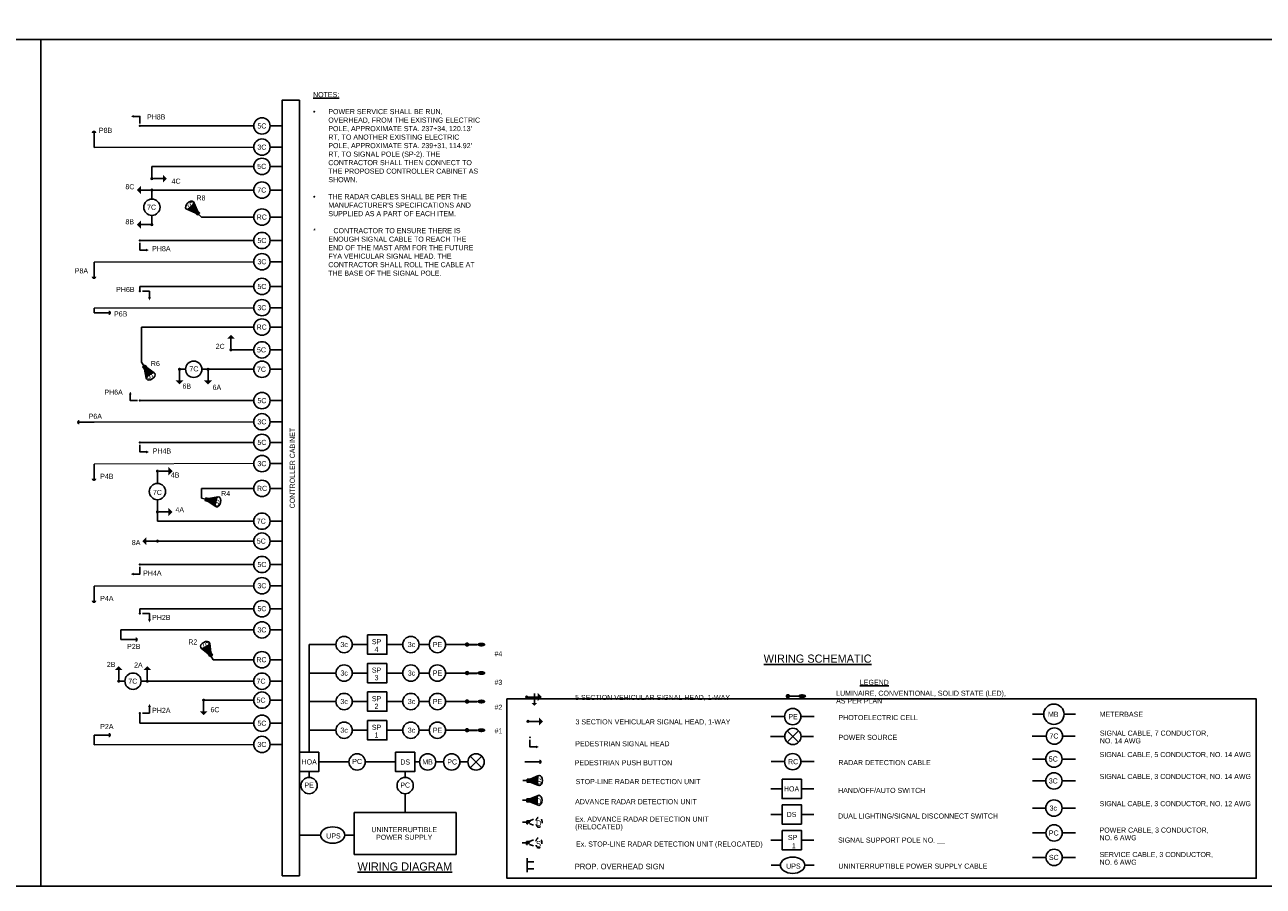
# Model space of a CAD drawing. Header units: feet. Extents: x -492 to 175132, y -198 to 327853.
# Tile 18 of 25: x 126 to 156, y -138 to -117. Entities that reach past the tile are written whole.
import ezdxf
from ezdxf.enums import TextEntityAlignment as Align

# ---------------------------------------------------------------- set-up
doc = ezdxf.new("R2010")
doc.units = ezdxf.units.FT
doc.header["$MEASUREMENT"] = 0
doc.linetypes.add('OhDOT_USTN2', pattern=[0.11, 0.069, -0.041])
doc.layers.add('COLUMNS', color=6, linetype='Continuous', plot=False)
for name, color, linetype in [('LT_P_Luminaires', 2, 'Continuous'), ('SG_P_Detection', 24, 'Continuous'), ('SG_P_Heads', 2, 'Continuous'), ('SG_X_Detection', 24, 'OhDOT_USTN2'), ('SH_Data', 7, 'Continuous'), ('ST_Details', 4, 'Continuous'), ('TEXT-DED', 10, 'Continuous')]:
    doc.layers.add(name, color=color, linetype=linetype)
doc.layers.add('SG_P_Heads (Construction)', color=2, linetype='Continuous', lineweight=13)
doc.styles.add('Slanted-Normal', font='font31.shx', dxfattribs={"height": 0.14})
doc.styles.add('Slanted-Normal LS 0.50', font='ISO_FONTRIGHT.shx', dxfattribs={"height": 0.14})
doc.styles.get("Standard").update_dxf_attribs({"font": 'font31.shx'})
doc.dimstyles.get("Standard").update_dxf_attribs({"dimtxt": 0.18, "dimasz": 0.18, "dimexe": 0.18, "dimexo": 0.0625, "dimgap": 0.09, "dimtad": 0, "dimtih": 1, "dimtoh": 1, "dimdec": 4, "dimzin": 0, "dimdsep": 46, "dimtxsty": 'Standard', "dimcen": 0.09, "dimadec": 0, "dimazin": 0, "dimtfac": 1, "dimtdec": 4, "dimtofl": 0, "dimtmove": 0, "dimatfit": 3, "dimfxl": 1, "dimtolj": 1, "dimtzin": 0, "dimarcsym": 0})

# ---------------------------------------------------------------- blocks, each defined once
blk = doc.blocks.new('*D1099')
at = {"layer": 'Defpoints', "color": 0, "transparency": 16777216}
for p in [(87.402, -118.52), (88.583, -118.52), (90.066, -118.52), (88.265, -119.072), (88.583, -121.396)]:
    blk.add_point(p, dxfattribs=at)
at = {"layer": 'TEXT-DED', "color": 0, "lineweight": -2, "transparency": 16777216}
blk.add_arc((88.583, -118.52), 0.636, 191.2725, 258.7275, dxfattribs=at)
at = {"layer": 'TEXT-DED', "color": 0, "transparency": 16777216}
for points in [[(87.938, -118.647), (87.979, -118.643), (87.946, -118.52)], [(88.46, -119.124), (88.456, -119.165), (88.583, -119.157)]]:
    blk.add_solid(points, dxfattribs=at)
blk = doc.blocks.new('SHSWP')
at = {"layer": 'ST_Details'}
h = blk.add_hatch(color=1, dxfattribs=at)
edge = h.paths.add_edge_path()
edge.add_arc((0, 0), 0.04, 0, 360)
at = {"layer": 'ST_Details', "color": 1}
blk.add_line((0.04, 0), (0.27, 0), dxfattribs=at)
at = {"layer": 'ST_Details', "color": 1, "extrusion": (0, 0, -1)}
blk.add_solid([(-0.27, 0.1), (-0.37, 0), (-0.27, -0.1)], dxfattribs=at)
blk = doc.blocks.new('SG_DET_SB_RADARP')
at = {"layer": 'SG_P_Detection'}
h = blk.add_hatch(color=256, dxfattribs=at)
edge = h.paths.add_edge_path()
edge.add_line((0.243, 0.12), (0.037, 0.037))
edge.add_line((0.037, 0.037), (0.037, -0.038))
edge.add_line((0.037, -0.038), (0.243, -0.12))
edge.add_ellipse((0.262, 0), major_axis=(0, -0.124), ratio=0.621318, start_angle=194.0157, end_angle=345.9652, ccw=False)
for p, q in [((-0.144, 0), (-0.038, 0)), ((0.037, 0.037), (0.243, 0.12)), ((0.037, -0.038), (0.243, -0.12))]:
    blk.add_line(p, q, dxfattribs=at)
at = {"layer": 'SG_P_Detection', "flags": 128}
blk.add_lwpolyline([(-0.038, 0.037), (-0.038, -0.038), (0.037, -0.038), (0.037, 0.037), (-0.038, 0.037)], close=True, dxfattribs=at)
at = {"layer": 'SG_P_Detection'}
blk.add_ellipse((0.262, 0), major_axis=(0, -0.124), ratio=0.621318, dxfattribs=at)
at = {"layer": 'SG_P_Detection', "extrusion": (0, 0, -1)}
blk.add_solid([(0.037, 0.037), (0.037, -0.038), (-0.038, 0.037), (-0.038, -0.038)], dxfattribs=at)
at = {"layer": 'SG_P_Detection', "insert": (0.257, -0.023), "char_height": 0.14, "attachment_point": 5, "line_spacing_factor": 0.6, "style": 'Slanted-Normal LS 0.50'}
blk.add_mtext('\\FISO_FONTLEFT;S', dxfattribs=at)
blk = doc.blocks.new('PED1P')
at = {"layer": 'SG_P_Heads (Construction)', "color": 2, "linetype": 'Continuous', "lineweight": 30}
blk.add_point((0, 0), dxfattribs=at)
at = {"layer": 'ST_Details', "color": 1, "flags": 128}
blk.add_lwpolyline([(0.06, 0), (0.235, 0), (0.235, -0.15)], dxfattribs=at)
at = {"layer": 'ST_Details', "color": 1, "extrusion": (0, 0, -1)}
blk.add_solid([(-0.27, -0.15), (-0.2, -0.15), (-0.235, -0.22)], dxfattribs=at)
blk = doc.blocks.new('PEDPBP')
at = {"layer": 'ST_Details'}
blk.add_hatch(color=1, dxfattribs=at).paths.add_polyline_path([(0.18, 0.028), (0.18, -0.028, 0.999997)])
at = {"layer": 'ST_Details', "color": 1}
blk.add_line((0, 0), (0.18, 0), dxfattribs=at)
blk = doc.blocks.new('CSMP')
at = {"layer": 'LT_P_Luminaires', "linetype": 'Continuous', "lineweight": 0}
h = blk.add_hatch(color=1, dxfattribs=at)
edge = h.paths.add_edge_path()
edge.add_arc((0, 0), 0.055, 0, 360)
at = {"layer": 'LT_P_Luminaires', "lineweight": 35}
h = blk.add_hatch(color=1, dxfattribs=at)
edge = h.paths.add_edge_path()
edge.add_ellipse((0.35, 0), major_axis=(0.1, 0), ratio=0.5, start_angle=0, end_angle=360)
at = {"layer": 'LT_P_Luminaires', "color": 1, "lineweight": 35}
blk.add_line((0, 0), (0.25, 0), dxfattribs=at)

msp = doc.modelspace()

# ---------------------------------------------------------------- hatches: boundary and pattern name
at = {"layer": 'ST_Details'}
h = msp.add_hatch(color=1, dxfattribs=at)
edge = h.paths.add_edge_path()
edge.add_arc((137.82213, -133.43245), 0.04, 0, 360)
h = msp.add_hatch(color=1, dxfattribs=at)
edge = h.paths.add_edge_path()
edge.add_arc((144.22654, -133.41125), 0.055, 0, 360)
h = msp.add_hatch(color=1, dxfattribs=at)
edge = h.paths.add_edge_path()
edge.add_ellipse((144.57654, -133.41125), major_axis=(0.1, 0), ratio=0.5, start_angle=0, end_angle=360)
h = msp.add_hatch(color=1, dxfattribs=at)
edge = h.paths.add_edge_path()
edge.add_arc((137.85381, -134.02914), 0.04, 0, 360)
msp.add_hatch(color=1, dxfattribs=at).paths.add_polyline_path([(138.13491, -134.96527), (138.13491, -135.07727, 0.99999663)])
h = msp.add_hatch(color=1, dxfattribs=at)
edge = h.paths.add_edge_path()
edge.add_line((138.11548, -135.35962), (137.90962, -135.44221))
edge.add_line((137.90962, -135.44221), (137.90962, -135.51721))
edge.add_line((137.90962, -135.51721), (138.11534, -135.60009))
edge.add_ellipse((138.13407, -135.47987), major_axis=(-0.00006, -0.12393), ratio=0.62131844, start_angle=194.015698, end_angle=345.965162, ccw=False)
h = msp.add_hatch(color=1, dxfattribs=at)
edge = h.paths.add_edge_path()
edge.add_line((138.10674, -135.84357), (137.90088, -135.92616))
edge.add_line((137.90088, -135.92616), (137.90088, -136.00116))
edge.add_line((137.90088, -136.00116), (138.1066, -136.08404))
edge.add_ellipse((138.12533, -135.96382), major_axis=(-0.00006, -0.12393), ratio=0.62131844, start_angle=194.015698, end_angle=345.965162, ccw=False)

# ---------------------------------------------------------------- linework, layer by layer
at = {"layer": 'COLUMNS', "color": 3}
msp.add_lwpolyline([(95.53658, -138.06895), (95.53658, -117.31895), (125.91158, -117.31895), (125.91158, -138.06895)], close=True, dxfattribs=at)
at = {"layer": 'COLUMNS', "color": 2}
msp.add_lwpolyline([(125.91158, -138.06895), (125.91158, -117.31895), (156.28658, -117.31895), (156.28658, -138.06895)], close=True, dxfattribs=at)
at = {"layer": 'SG_X_Detection'}
for p, q in [((137.72047, -136.50175), (137.82615, -136.50175)), ((137.90088, -136.46439), (138.106, -136.38209)), ((137.90088, -136.53912), (138.10586, -136.6217)), ((137.89633, -136.97005), (138.10144, -136.88775)), ((137.71591, -137.00741), (137.8216, -137.00741)), ((137.89633, -137.04478), (138.10131, -137.12736))]:
    msp.add_line(p, q, dxfattribs=at)
at = {"layer": 'SG_X_Detection', "flags": 128}
for points in [[(137.82615, -136.46439), (137.82615, -136.53912), (137.90088, -136.53912), (137.90088, -136.46439), (137.82615, -136.46439)], [(137.8216, -136.97005), (137.8216, -137.04478), (137.89633, -137.04478), (137.89633, -136.97005), (137.8216, -136.97005)]]:
    msp.add_lwpolyline(points, close=True, dxfattribs=at)
at = {"layer": 'SG_X_Detection'}
for centre in [(138.12452, -136.50191), (138.11997, -137.00757)]:
    msp.add_ellipse(centre, major_axis=(-0.00006, -0.12348), ratio=0.62131844, dxfattribs=at)
at = {"layer": 'SG_X_Detection', "extrusion": (0, 0, -1)}
for points in [[(-137.82615, -136.46439), (-137.82615, -136.53912), (-137.90088, -136.46439), (-137.90088, -136.53912)], [(-137.8216, -136.97005), (-137.8216, -137.04478), (-137.89633, -136.97005), (-137.89633, -137.04478)]]:
    msp.add_solid(points, dxfattribs=at)
at = {"layer": 'SH_Data', "lineweight": 13}
msp.add_line((131.13393, -127.71327), (127.21562, -127.72297), dxfattribs=at)
at = {"layer": 'SH_Data', "color": 3}
msp.add_line((131.82736, -137.81415), (132.25247, -137.81415), dxfattribs=at)
msp.add_lwpolyline([(132.25247, -137.81415), (132.25247, -118.80991), (131.82736, -118.80991), (131.82736, -137.81415)], dxfattribs=at)
at = {"layer": 'SH_Data', "color": 3, "flags": 128}
msp.add_lwpolyline([(137.33809, -133.48), (155.70964, -133.48), (155.70964, -137.87482), (137.33809, -137.87482)], close=True, dxfattribs=at)
at = {"layer": 'ST_Details'}
for p, q in [((131.13393, -119.43912), (128.3409, -119.43912)), ((131.13393, -119.95865), (127.21562, -119.96835)), ((131.13393, -120.43023), (128.63393, -120.43023)), ((128.63393, -120.73023), (128.63393, -120.43023)), ((131.82736, -120.43023), (131.53393, -120.43023)), ((128.63393, -121.23023), (128.63393, -121.01032)), ((131.13393, -121.01032), (128.63393, -121.01032)), ((131.82736, -121.01032), (131.53393, -121.01032)), ((128.63393, -121.85784), (128.63393, -121.63023)), ((131.13393, -121.67242), (129.84974, -121.67242)), ((131.82736, -121.67242), (131.53393, -121.67242)), ((131.13393, -122.24623), (128.3409, -122.24623)), ((131.13393, -122.76576), (127.21562, -122.77547)), ((131.13393, -123.37268), (128.3409, -123.37268)), ((131.13393, -123.89222), (127.21562, -123.90192)), ((131.13393, -124.36794), (128.38393, -124.36794)), ((128.38393, -124.36794), (128.38393, -125.23046)), ((131.82736, -124.36794), (131.53393, -124.36794)), ((131.13393, -124.92581), (130.57241, -124.92581)), ((131.82736, -124.92581), (131.53393, -124.92581)), ((129.46089, -125.4028), (129.31089, -125.4028)), ((129.86089, -125.4028), (130.01089, -125.4028)), ((131.13393, -125.4028), (130.01089, -125.4028)), ((131.82736, -125.4028), (131.53393, -125.4028)), ((131.13393, -126.16982), (128.3409, -126.16982)), ((131.13393, -126.68935), (127.21562, -126.69905)), ((131.13393, -127.19373), (128.3409, -127.19373)), ((131.13393, -128.32012), (129.84974, -128.32012)), ((131.82736, -128.32012), (131.53393, -128.32012)), ((128.77118, -128.59799), (128.77118, -128.89799)), ((131.13393, -129.12379), (128.77118, -129.12379)), ((131.82736, -129.12379), (131.53393, -129.12379)), ((131.13393, -129.61247), (128.77118, -129.61247)), ((131.82736, -129.61247), (131.53393, -129.61247)), ((131.13393, -130.18553), (128.3409, -130.18553)), ((131.13393, -130.70506), (127.21562, -130.71476)), ((131.13393, -131.26809), (128.3409, -131.26809)), ((131.13393, -131.78762), (127.87482, -131.78762)), ((135.43432, -132.14728), (135.18432, -132.14728)), ((131.13393, -132.51811), (130.13393, -132.51811)), ((131.82736, -132.51811), (131.53393, -132.51811)), ((135.43432, -132.84516), (135.18432, -132.84516)), ((127.97161, -133.04457), (127.82161, -133.04457)), ((131.13393, -133.04457), (128.37161, -133.04457)), ((131.82736, -133.04457), (131.53393, -133.04457)), ((131.13393, -133.50984), (129.90277, -133.50984)), ((131.82736, -133.50984), (131.53393, -133.50984)), ((135.43432, -133.54304), (135.18432, -133.54304)), ((150.49969, -133.85543), (150.22262, -133.85543)), ((151.27677, -133.85543), (150.99969, -133.85543)), ((131.13393, -134.0758), (128.3409, -134.0758)), ((144.14645, -133.91343), (143.81938, -133.91343)), ((144.87352, -133.91343), (144.54645, -133.91343)), ((135.43432, -134.2459), (135.18432, -134.2459)), ((144.15015, -134.39946), (143.80434, -134.39946)), ((144.20873, -134.25804), (144.49157, -134.54088)), ((144.20873, -134.54088), (144.49157, -134.25804)), ((144.85849, -134.39946), (144.55015, -134.39946)), ((150.56074, -134.38927), (150.21493, -134.38927)), ((151.26908, -134.38927), (150.96074, -134.38927)), ((131.13393, -134.59534), (127.21562, -134.60504)), ((135.7846, -135.02385), (135.60378, -135.02385)), ((136.38183, -135.02387), (136.1846, -135.02385)), ((136.72325, -135.16529), (136.44041, -134.88245)), ((136.72325, -134.88245), (136.44041, -135.16529)), ((144.14645, -135.01694), (143.81938, -135.01694)), ((144.87352, -135.01694), (144.54645, -135.01694)), ((150.54969, -134.95176), (150.22262, -134.95176)), ((151.27677, -134.95176), (150.94969, -134.95176)), ((132.48929, -135.26069), (132.48929, -135.40219)), ((134.8443, -135.26069), (134.8443, -135.40219)), ((144.08456, -135.68335), (143.81086, -135.68335)), ((144.86501, -135.68335), (144.55823, -135.68335)), ((150.54969, -135.48884), (150.22262, -135.48884)), ((151.27677, -135.48884), (150.94969, -135.48884)), ((144.08456, -136.3109), (143.81086, -136.3109)), ((144.86501, -136.3109), (144.55823, -136.3109)), ((150.54969, -136.15443), (150.22262, -136.15443)), ((151.27677, -136.15443), (150.94969, -136.15443)), ((132.7669, -136.81415), (132.53983, -136.81415)), ((133.59398, -136.81415), (133.3669, -136.81415)), ((144.08569, -136.93845), (143.81198, -136.93845)), ((144.86613, -136.93845), (144.55935, -136.93845)), ((150.55441, -136.76472), (150.22734, -136.76472)), ((151.28148, -136.76472), (150.95441, -136.76472)), ((150.55441, -137.36361), (150.22734, -137.36361)), ((151.28148, -137.36361), (150.95441, -137.36361)), ((144.04402, -137.5537), (143.81694, -137.5537)), ((144.87109, -137.5537), (144.64402, -137.5537))]:
    msp.add_line(p, q, dxfattribs=at)
at = {"layer": 'ST_Details', "color": 1}
for p, q in [((137.86213, -133.43245), (138.09213, -133.43245)), ((138.01138, -133.34662), (138.01138, -133.58162)), ((144.22656, -133.41126), (144.47656, -133.41126)), ((137.89381, -134.02914), (138.12381, -134.02914)), ((137.77491, -135.02127), (138.13491, -135.02127)), ((137.90962, -135.44221), (138.11548, -135.35962)), ((137.72855, -135.47971), (137.83462, -135.47971)), ((137.90962, -135.51721), (138.11534, -135.60009)), ((137.72047, -135.9638), (137.82615, -135.9638)), ((137.90088, -135.92643), (138.106, -135.84414)), ((137.90088, -136.00116), (138.10586, -136.08374))]:
    msp.add_line(p, q, dxfattribs=at)
at = {"layer": 'ST_Details', "flags": 128}
for points in [[(131.53393, -119.43912), (131.82736, -119.43912)], [(131.53393, -119.95865), (131.82736, -119.95865)], [(131.53393, -122.24623), (131.82736, -122.24623)], [(131.53393, -122.76576), (131.82736, -122.76576)], [(128.3409, -123.37268), (128.3409, -123.49096)], [(131.53393, -123.37268), (131.82736, -123.37268)], [(127.21562, -123.90192), (127.21562, -124.01813)], [(131.53393, -123.89222), (131.82736, -123.89222)], [(131.53393, -126.16982), (131.82736, -126.16982)], [(131.53393, -126.68935), (131.82736, -126.68935)], [(131.53393, -127.19373), (131.82736, -127.19373)], [(131.53393, -127.71327), (131.82736, -127.71327)], [(128.77118, -127.89799), (128.77118, -128.19799)], [(129.84974, -128.32012), (129.84974, -128.56005)], [(128.77118, -128.89799), (128.77118, -129.12379)], [(131.53393, -130.18553), (131.82736, -130.18553)], [(131.53393, -130.70506), (131.82736, -130.70506)], [(128.3409, -131.38297), (128.3409, -131.26809)], [(131.53393, -131.26809), (131.82736, -131.26809)], [(127.87482, -131.78762), (127.87482, -132.02678)], [(131.53393, -131.78762), (131.82736, -131.78762)], [(133.14755, -132.14721), (132.4893, -132.14721)], [(132.4893, -134.78702), (132.4893, -132.14721)], [(134.78432, -132.14721), (134.39795, -132.14721)], [(136.36197, -132.14728), (135.83432, -132.14728)], [(133.14755, -132.84509), (132.4893, -132.84509)], [(134.78432, -132.84509), (134.39795, -132.84509)], [(136.36197, -132.84516), (135.83432, -132.84516)], [(133.14755, -133.54296), (132.4893, -133.54296)], [(134.78432, -133.54296), (134.39795, -133.54296)], [(136.36197, -133.54304), (135.83432, -133.54304)], [(128.3409, -133.8265), (128.3409, -134.0758)], [(131.53393, -134.0758), (131.82736, -134.0758)], [(127.21562, -134.36588), (127.21562, -134.60504)], [(133.14755, -134.24582), (132.4893, -134.24582)], [(134.78432, -134.24582), (134.39795, -134.24582)], [(136.36197, -134.2459), (135.83432, -134.2459)], [(131.53393, -134.59534), (131.82736, -134.59534)], [(132.72613, -135.02385), (133.46681, -135.02385)], [(133.86681, -135.02385), (134.60748, -135.02385)], [(135.08114, -135.02385), (135.19583, -135.02385)], [(134.8443, -135.80219), (134.84431, -136.263)], [(132.53983, -136.81415), (132.25247, -136.81415)]]:
    msp.add_lwpolyline(points, dxfattribs=at)
for points in [[(134.39795, -131.91038), (133.92429, -131.91038), (133.92429, -132.38404), (134.39795, -132.38404), (134.39795, -131.91038)], [(134.39795, -132.60825), (133.92429, -132.60825), (133.92429, -133.08192), (134.39795, -133.08192), (134.39795, -132.60825)], [(134.39795, -133.30613), (133.92429, -133.30613), (133.92429, -133.7798), (134.39795, -133.7798), (134.39795, -133.30613)], [(134.39795, -134.00899), (133.92429, -134.00899), (133.92429, -134.48266), (134.39795, -134.48266), (134.39795, -134.00899)], [(132.25247, -134.78702), (132.72613, -134.78702), (132.72613, -135.26069), (132.25247, -135.26069), (132.25247, -134.78702)], [(135.08114, -134.78702), (135.08114, -135.26069), (134.60748, -135.26069), (134.60748, -134.78702), (135.08114, -134.78702)], [(144.08456, -135.44651), (144.55823, -135.44651), (144.55823, -135.92018), (144.08456, -135.92018), (144.08456, -135.44651)], [(136.09431, -136.263), (136.09431, -137.28881), (133.59431, -137.28881), (133.59431, -136.263), (136.09431, -136.263)], [(144.08456, -136.07407), (144.55823, -136.07407), (144.55823, -136.54773), (144.08456, -136.54773), (144.08456, -136.07407)], [(144.08569, -136.70162), (144.55935, -136.70162), (144.55935, -137.17528), (144.08569, -137.17528), (144.08569, -136.70162)]]:
    msp.add_lwpolyline(points, close=True, dxfattribs=at)
at = {"layer": 'ST_Details', "color": 1, "extrusion": (0, 0, -1), "flags": 128}
msp.add_lwpolyline([(-137.90358, -134.48122), (-137.90358, -134.65622), (-138.05358, -134.65622)], dxfattribs=at)
at = {"layer": 'ST_Details', "color": 1, "flags": 128}
for points in [[(137.83462, -135.44221), (137.83462, -135.51721), (137.90962, -135.51721), (137.90962, -135.44221), (137.83462, -135.44221)], [(137.82615, -135.92643), (137.82615, -136.00116), (137.90088, -136.00116), (137.90088, -135.92643), (137.82615, -135.92643)]]:
    msp.add_lwpolyline(points, close=True, dxfattribs=at)
for points in [[(137.83485, -137.384), (137.83485, -137.72584)], [(137.83485, -137.46992), (138.0024, -137.46992)], [(137.83485, -137.63992), (138.0024, -137.63992)]]:
    msp.add_lwpolyline(points, dxfattribs=at)
at = {"layer": 'ST_Details'}
for centre, radius in [((131.33393, -119.43912), 0.2), ((131.33393, -119.95865), 0.2), ((131.33393, -120.43023), 0.2), ((131.33393, -121.01032), 0.2), ((128.63393, -121.43023), 0.2), ((131.33393, -121.67242), 0.2), ((131.33393, -122.24623), 0.2), ((131.33393, -122.76576), 0.2), ((131.33393, -123.37268), 0.2), ((131.33393, -123.89222), 0.2), ((131.33393, -124.36794), 0.2), ((131.33393, -124.92581), 0.2), ((129.66089, -125.4028), 0.2), ((131.33393, -125.4028), 0.2), ((131.33393, -126.16982), 0.2), ((131.33393, -126.68935), 0.2), ((131.33393, -127.19373), 0.2), ((131.33393, -127.71327), 0.2), ((131.33393, -128.32012), 0.2), ((128.77118, -128.39799), 0.2), ((131.33393, -129.12379), 0.2), ((131.33393, -129.61247), 0.2), ((131.33393, -130.18553), 0.2), ((131.33393, -130.70506), 0.2), ((131.33393, -131.26809), 0.2), ((131.33393, -131.78762), 0.2), ((133.34755, -132.14721), 0.2), ((134.98432, -132.14721), 0.2), ((135.63432, -132.14728), 0.2), ((131.33393, -132.51811), 0.2), ((133.34755, -132.84509), 0.2), ((134.98432, -132.84509), 0.2), ((135.63432, -132.84516), 0.2), ((128.17161, -133.04457), 0.2), ((131.33393, -133.04457), 0.2), ((131.33393, -133.50984), 0.2), ((133.34755, -133.54296), 0.2), ((134.98432, -133.54296), 0.2), ((135.63432, -133.54304), 0.2), ((131.33393, -134.0758), 0.2), ((144.34645, -133.91343), 0.2), ((150.74969, -133.85543), 0.25), ((133.34755, -134.24582), 0.2), ((134.98432, -134.24582), 0.2), ((135.63432, -134.2459), 0.2), ((144.35015, -134.39946), 0.2), ((150.76074, -134.38927), 0.2), ((131.33393, -134.59534), 0.2), ((150.74969, -134.95176), 0.2), ((133.66681, -135.02385), 0.2), ((135.39583, -135.02385), 0.2), ((135.9846, -135.02385), 0.2), ((136.58183, -135.02387), 0.2), ((144.34645, -135.01694), 0.2), ((132.48929, -135.60219), 0.2), ((134.8443, -135.60219), 0.2), ((150.74969, -135.48884), 0.2), ((150.74969, -136.15443), 0.2), ((150.75441, -136.76472), 0.2), ((150.75441, -137.36361), 0.2)]:
    msp.add_circle(centre, radius, dxfattribs=at)
at = {"layer": 'ST_Details', "color": 1}
for centre, major_axis in [((138.13407, -135.47987), (-0.00006, -0.12393)), ((138.12452, -135.96395), (-0.00006, -0.12348))]:
    msp.add_ellipse(centre, major_axis=major_axis, ratio=0.62131844, dxfattribs=at)
at = {"layer": 'ST_Details'}
for centre in [(133.0669, -136.81415), (144.34402, -137.5537)]:
    msp.add_ellipse(centre, major_axis=(0.3, 0), ratio=0.66666667, dxfattribs=at)
at = {"layer": 'ST_Details', "color": 1, "extrusion": (0, 0, -1)}
msp.add_point((137.90358, -134.42122), dxfattribs=at)
for points in [[(-138.07697, -133.58129), (-138.0103, -133.64795), (-137.94363, -133.58129)], [(-138.09163, -133.33212), (-138.19163, -133.43212), (-138.09163, -133.53212)], [(-138.12364, -133.92922), (-138.22364, -134.02922), (-138.12364, -134.12922)], [(-137.83462, -135.44221), (-137.83462, -135.51721), (-137.90962, -135.44221), (-137.90962, -135.51721)], [(-137.82615, -135.92643), (-137.82615, -136.00116), (-137.90088, -135.92643), (-137.90088, -136.00116)]]:
    msp.add_solid(points, dxfattribs=at)
at = {"layer": 'ST_Details', "color": 1}
msp.add_solid([(138.05358, -134.69122), (138.05358, -134.62122), (138.12358, -134.65622)], dxfattribs=at)

# ---------------------------------------------------------------- block references
at = {"layer": 'SG_P_Detection', "color": 2, "linetype": 'Continuous', "lineweight": 30, "xscale": 2, "yscale": 2, "zscale": 2}
for p, rotation in [((127.21562, -119.96835), 89.99999999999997), ((127.21562, -122.77547), 269.9999999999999), ((127.21562, -126.69905), 180), ((127.21562, -127.72297), 270), ((127.21562, -130.71476), 270)]:
    msp.add_blockref('PEDPBP', p, dxfattribs=dict(at, rotation=rotation))
at = {"layer": 'SG_P_Detection'}
for p, rotation in [((129.7489, -121.57023), 134.6171623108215), ((128.46167, -125.35116), 302.7816496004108), ((129.98955, -128.59267), 346.8648252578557), ((130.06564, -132.39183), 118.4035682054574)]:
    msp.add_blockref('SG_DET_SB_RADARP', p, dxfattribs=dict(at, rotation=rotation))
at = {"layer": 'SG_P_Detection', "color": 2, "linetype": 'Continuous', "lineweight": 30, "xscale": 2, "yscale": 2, "zscale": 2}
for p in [(127.21562, -124.01813), (127.87482, -132.02678), (127.21562, -134.36588)]:
    msp.add_blockref('PEDPBP', p, dxfattribs=at)
at = {"layer": 'SG_P_Heads', "color": 2, "linetype": 'Continuous', "lineweight": 30, "extrusion": (0, 0, -1)}
for p, rotation in [((-128.3409, -119.43912), 90.00000000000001), ((-128.3409, -122.24623), 270), ((-128.3409, -127.19373), 270), ((-128.3409, -133.8265), 180)]:
    msp.add_blockref('PED1P', p, dxfattribs=dict(at, rotation=rotation))
at = {"layer": 'SG_P_Heads', "color": 2, "linetype": 'Continuous', "lineweight": 0}
for p in [(128.63393, -120.73023), (128.77118, -127.89799), (128.77118, -128.89799)]:
    msp.add_blockref('SHSWP', p, dxfattribs=at)
for p, rotation in [((128.63393, -121.01032), 180), ((128.63393, -121.85784), 180), ((130.57241, -124.92581), 89.99999999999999), ((129.31089, -125.4028), 270), ((130.01089, -125.4028), 270), ((128.77118, -129.61247), 180), ((127.82161, -133.04457), 89.99999999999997), ((128.52161, -133.04457), 89.99999999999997), ((129.90277, -133.50984), 269.9999999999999)]:
    msp.add_blockref('SHSWP', p, dxfattribs=dict(at, rotation=rotation))
at = {"layer": 'SG_P_Heads', "color": 2, "linetype": 'Continuous', "lineweight": 30, "extrusion": (0, 0, -1), "xscale": -1}
for p in [(-128.3409, -123.49096), (-128.3409, -131.38297)]:
    msp.add_blockref('PED1P', p, dxfattribs=at)
for p, rotation in [((-128.3409, -126.16982), 180), ((-128.3409, -130.18553), 90)]:
    msp.add_blockref('PED1P', p, dxfattribs=dict(at, rotation=rotation))
at = {"layer": 'ST_Details', "color": 1, "xscale": -1, "rotation": 180}
for p in [(136.36197, -132.14728), (136.36197, -132.84516), (136.36197, -133.54304), (136.36197, -134.2459)]:
    msp.add_blockref('CSMP', p, dxfattribs=at)

# ---------------------------------------------------------------- texts
at = {"layer": 'SG_X_Detection', "insert": (138.11912, -136.52516), "char_height": 0.1394958, "attachment_point": 5, "rotation": 360, "line_spacing_factor": 0.6, "style": 'Slanted-Normal LS 0.50'}
msp.add_mtext('{\\Fiso_fontleft|c0;D}', dxfattribs=at)
at = {"layer": 'SG_X_Detection', "insert": (138.11457, -137.03082), "char_height": 0.1394958, "attachment_point": 5, "line_spacing_factor": 0.6, "style": 'Slanted-Normal LS 0.50'}
msp.add_mtext('\\FISO_FONTLEFT;S', dxfattribs=at)
at = {"layer": 'ST_Details', "color": 1, "insert": (138.12865, -135.5032), "char_height": 0.14, "attachment_point": 5, "line_spacing_factor": 0.6, "style": 'Slanted-Normal LS 0.50'}
msp.add_mtext('\\FISO_FONTLEFT;S', dxfattribs=at)
at = {"layer": 'ST_Details', "color": 1, "insert": (138.11912, -135.9872), "char_height": 0.1394958, "attachment_point": 5, "rotation": 360, "line_spacing_factor": 0.6, "style": 'Slanted-Normal LS 0.50'}
msp.add_mtext('{\\Fiso_fontleft|c0;D}', dxfattribs=at)
at = {"layer": 'TEXT-DED', "style": 'Slanted-Normal'}
for s, p in [('PH8B', (128.51378, -119.15566)), ('P8B', (127.33599, -119.48441)), ('4C', (129.11705, -120.73023)), ('8C', (127.98547, -120.86502)), ('R8', (129.7279, -121.14029)), ('8B', (127.98547, -121.7238)), ('PH8A', (128.6417, -122.38334)), ('P8A', (126.74396, -122.92633)), ('PH6B', (127.75899, -123.38368)), ('P6B', (127.70537, -123.9826)), ('2C', (130.1988, -124.77821)), ('R6', (128.6102, -125.19881)), ('PH6A', (127.46977, -125.90081)), ('6B', (129.38525, -125.75247)), ('6A', (130.12187, -125.78095)), ('P6A', (127.08445, -126.49061)), ('PH4B', (128.65553, -127.34082)), ('P4B', (127.36811, -127.96182)), ('4B', (129.09909, -127.93007)), ('R4', (130.33414, -128.38533)), ('4A', (129.2123, -128.78168)), ('8A', (128.14254, -129.58533)), ('PH4A', (128.42106, -130.33261)), ('P4A', (127.36811, -130.95361)), ('PH2B', (128.64014, -131.42095)), ('R2', (129.528, -132.02138)), ('P2B', (128.0273, -132.13095)), ('2B', (127.52964, -132.57167)), ('2A', (128.19794, -132.58765)), ('PH2A', (128.64014, -133.6978)), ('6C', (130.07054, -133.68024)), ('P2A', (127.36811, -134.09331))]:
    msp.add_text(s, height=0.125, dxfattribs=at).set_placement(p, align=Align.TOP_LEFT)
for s, height, p in [('5C', 0.125, (131.33211, -119.43912)), ('3C', 0.125, (131.33211, -119.95865)), ('5C', 0.125, (131.32749, -120.43023)), ('7C', 0.125, (131.32749, -121.01032)), ('7C', 0.125, (128.62749, -121.43023)), ('RC', 0.125, (131.32761, -121.67242)), ('5C', 0.125, (131.33211, -122.24623)), ('3C', 0.125, (131.33211, -122.76576)), ('5C', 0.125, (131.33211, -123.37268)), ('3C', 0.125, (131.33211, -123.89222)), ('RC', 0.125, (131.3265, -124.36794)), ('5C', 0.125, (131.3221, -124.92581)), ('7C', 0.125, (129.66613, -125.39145)), ('7C', 0.125, (131.3221, -125.4028)), ('5C', 0.125, (131.33211, -126.16982)), ('3C', 0.125, (131.33211, -126.68935)), ('5C', 0.125, (131.33211, -127.19373)), ('3C', 0.125, (131.33211, -127.71327)), ('7C', 0.125, (128.76903, -128.42068)), ('RC', 0.125, (131.33479, -128.32012)), ('7C', 0.125, (131.3172, -129.12379)), ('5C', 0.125, (131.3172, -129.61247)), ('5C', 0.125, (131.33211, -130.18553)), ('3C', 0.125, (131.33211, -130.70506)), ('5C', 0.125, (131.33211, -131.26809)), ('3C', 0.125, (131.33211, -131.78762)), ('3c', 0.125, (133.3481, -132.14721)), ('3c', 0.125, (134.99911, -132.14721)), ('PE', 0.125, (135.63846, -132.14728)), ('#4', 0.125, (137.12995, -132.37416)), ('RC', 0.125, (131.32049, -132.51811)), ('%%UWIRING SCHEMATIC', 0.2, (144.95615, -132.49194)), ('7C', 0.125, (128.16656, -133.04457)), ('7C', 0.125, (131.31005, -133.04457)), ('3c', 0.125, (133.3481, -132.84509)), ('3c', 0.125, (134.99911, -132.84509)), ('PE', 0.125, (135.63846, -132.84516)), ('#3', 0.125, (137.12995, -133.07204)), ('5C', 0.125, (131.31005, -133.50984)), ('3c', 0.125, (133.3481, -133.54296)), ('3c', 0.125, (134.99911, -133.54296)), ('PE', 0.125, (135.63846, -133.54304)), ('#2', 0.125, (137.12995, -133.68405)), ('PE', 0.125, (144.35489, -133.91343)), ('MB', 0.125, (150.73402, -133.85543)), ('5C', 0.125, (131.33211, -134.0758)), ('3c', 0.125, (133.3481, -134.24582)), ('3c', 0.125, (134.99911, -134.24582)), ('PE', 0.125, (135.63846, -134.2459)), ('#1', 0.125, (137.12995, -134.263)), ('7C', 0.125, (150.75101, -134.38927)), ('3C', 0.125, (131.33211, -134.59534)), ('HOA', 0.125, (132.49095, -135.02385)), ('PC', 0.125, (133.66681, -135.01227)), ('DS', 0.125, (134.84431, -135.0255)), ('MB', 0.125, (135.39425, -135.02385)), ('PC', 0.125, (135.99619, -135.02385)), ('RC', 0.125, (144.35489, -135.01694)), ('5C', 0.125, (150.73393, -134.95176)), ('PE', 0.125, (132.48929, -135.5906)), ('PC', 0.125, (134.8443, -135.5906)), ('HOA', 0.125, (144.31745, -135.68335)), ('3C', 0.125, (150.73393, -135.48884)), ('DS', 0.125, (144.31745, -136.3109)), ('3c', 0.125, (150.73393, -136.15443)), ('PC', 0.125, (150.74628, -136.76472)), ('%%UWIRING DIAGRAM', 0.2, (134.83589, -137.58556)), ('SC', 0.125, (150.74628, -137.36361))]:
    msp.add_text(s, height=height, dxfattribs=at).set_placement(p, align=Align.MIDDLE_CENTER)
msp.add_text('CONTROLLER CABINET', height=0.125, rotation=90, dxfattribs=at).set_placement((132.07711, -127.82281), align=Align.MIDDLE_CENTER)
for s, height, p in [('METERBASE', 0.125, (151.86945, -133.85543)), ('HAND/OFF/AUTO SWITCH', 0.125, (145.45769, -135.72143)), ('DUAL LIGHTING/SIGNAL DISCONNECT SWITCH', 0.125, (145.45769, -136.34898)), ('SIGNAL SUPPORT POLE NO. __', 0.125, (145.45881, -136.93845)), ('PROP. OVERHEAD SIGN', 0.14, (139.00101, -137.58577))]:
    msp.add_text(s, height=height, dxfattribs=at).set_placement(p, align=Align.MIDDLE_LEFT)
for s, p in [('SP', (144.22792, -136.93658)), ('1', (144.32459, -137.14116))]:
    msp.add_text(s, height=0.125, dxfattribs=at).set_placement(p)
at = {"layer": 'TEXT-DED', "char_height": 0.125, "style": 'Slanted-Normal'}
for s, insert, width, attachment_point in [("{\\LNOTES:\\P}\\P\\pxi-3,l3,t3;{\\fSymbol|b0|i0|c2|p18;·^I}POWER SERVICE SHALL BE RUN, OVERHEAD, FROM THE EXISTING ELECTRIC POLE, APPROXIMATE STA. 237+34, 120.13' RT, TO ANOTHER EXISTING ELECTRIC POLE, APPROXIMATE STA. 239+31, 114.92' RT, TO SIGNAL POLE (SP-2). THE CONTRACTOR SHALL THEN CONNECT TO THE PROPOSED CONTROLLER CABINET AS SHOWN. \\P\\pi0,l0,tz;\\P\\pi-3,l3,t3;{\\fSymbol|b0|i0|c2|p18;·^I}THE RADAR CABLES SHALL BE PER THE MANUFACTURER'S SPECIFICATIONS AND SUPPLIED AS A PART OF EACH ITEM. \\P\\pi0,l0,tz;\\P\\pi-3,l3;{\\C1;*^ICONTRACTOR TO ENSURE THERE IS ENOUGH SIGNAL CABLE TO REACH THE END OF THE MAST ARM FOR THE FUTURE FYA VEHICULAR SIGNAL HEAD. THE CONTRACTOR SHALL ROLL THE CABLE AT THE BASE OF THE SIGNAL POLE.}", (132.58552, -120.85961), 4.0006688, 4), ('SIGNAL CABLE, 5 CONDUCTOR, NO. 14 AWG', (151.86945, -134.78018), 3.7177978, 1), ('SIGNAL CABLE, 3 CONDUCTOR, NO. 14 AWG', (151.86945, -135.31725), 3.7177978, 1), ('SIGNAL CABLE, 3 CONDUCTOR, NO. 12 AWG', (151.86945, -135.98284), 3.7177978, 1)]:
    msp.add_mtext(s, dxfattribs=dict(at, insert=insert, width=width, attachment_point=attachment_point))
at = {"layer": 'TEXT-DED', "char_height": 0.125, "attachment_point": 4, "line_spacing_factor": 0.9, "style": 'Slanted-Normal'}
for s, insert, width in [('LUMINAIRE, CONVENTIONAL, SOLID STATE (LED), AS PER PLAN', (145.40978, -133.43458), 4.2369905), ('5 SECTION VEHICULAR SIGNAL HEAD, 1-WAY', (139.01098, -133.45579), 4.2369905), ('3 SECTION VEHICULAR SIGNAL HEAD, 1-WAY', (139.02075, -134.0527), 4.2369905), ('PEDESTRIAN SIGNAL HEAD', (139.01412, -134.57955), 4.2369905), ('PEDESTRIAN PUSH BUTTON', (139.00085, -135.04461), 4.2369905), ('ADVANCE RADAR DETECTION UNIT', (139.01117, -135.99834), 3.9815512), ('Ex. ADVANCE RADAR DETECTION UNIT\\P(RELOCATED)', (139.01117, -136.53629), 3.9815512), ('Ex. STOP-LINE RADAR DETECTION UNIT (RELOCATED)', (139.03489, -137.05405), 4.3519279)]:
    msp.add_mtext(s, dxfattribs=dict(at, insert=insert, width=width))
at = {"layer": 'TEXT-DED', "char_height": 0.125, "style": 'Slanted-Normal'}
for s, insert, attachment_point, line_spacing_factor in [('{\\Ffont31|c0;\\LLEGEND}', (145.99182, -133.01117), 1, 1.44), ('PHOTOELECTRIC CELL', (145.46621, -133.93676), 4, 0.9), ('POWER SOURCE', (145.46991, -134.42279), 4, 0.9), ('SIGNAL CABLE, 7 CONDUCTOR, \\PNO. 14 AWG', (151.87608, -134.4126), 4, 0.9), ('RADAR DETECTION CABLE', (145.46621, -135.04027), 4, 0.9), ('STOP-LINE RADAR DETECTION UNIT', (139.02386, -135.50596), 4, 0.9), ('UNINTERRUPTIBLE\\PPOWER SUPPLY', (134.82098, -136.77622), 5, 0.9), ('POWER CABLE, 3 CONDUCTOR,\\PNO. 6 AWG', (151.86755, -136.78805), 4, 0.9), ('UPS\\P', (133.08564, -136.83748), 5, 0.6), ('SERVICE CABLE, 3 CONDUCTOR,\\PNO. 6 AWG', (151.86755, -137.38694), 4, 0.9), ('UPS\\P', (144.36276, -137.57703), 5, 0.6), ('UNINTERRUPTIBLE POWER SUPPLY CABLE', (145.46377, -137.57703), 4, 0.9)]:
    msp.add_mtext(s, dxfattribs=dict(at, insert=insert, attachment_point=attachment_point, line_spacing_factor=line_spacing_factor))

# ---------------------------------------------------------------- dimensions: what is measured, and where the dimension line sits
at = {"layer": 'TEXT-DED'}
dim = msp.add_angular_dim_2l(base=(88.26454, -119.07157), line1=((88.58273, -121.39636), (88.58273, -118.52045)), line2=((90.06555, -118.52045), (87.40177, -118.52045)), text=' ', dimstyle='Standard', override={"dimscale": 1, "dimasz": 0.125, "dimlfac": 1}, dxfattribs=at)
dim.commit()
dim.dimension.update_dxf_attribs({"geometry": '*D1099', "text_midpoint": (146.60877, -21.78386)})

# ---------------------------------------------------------------- next in the draw order: texts
at = {"layer": 'TEXT-DED', "char_height": 0.125, "attachment_point": 5, "line_spacing_factor": 0.9, "style": 'Slanted-Normal', "bg_fill": 3, "box_fill_scale": 1.1, "bg_fill_color": 7, "bg_fill_transparency": 0}
for s, insert in [('SP\\P4', (134.14238, -132.17054)), ('SP\\P3', (134.14238, -132.86842)), ('SP\\P2', (134.14238, -133.5663)), ('SP\\P1', (134.14238, -134.26916))]:
    msp.add_mtext(s, dxfattribs=dict(at, insert=insert))

# ---------------------------------------------------------------- next in the draw order: linework, layer by layer
at = {"layer": 'ST_Details', "flags": 128}
for points in [[(133.92429, -132.14721), (133.54755, -132.14721)], [(133.92429, -132.84509), (133.54755, -132.84509)], [(133.92429, -133.54296), (133.54755, -133.54296)], [(133.92429, -134.24582), (133.54755, -134.24582)]]:
    msp.add_lwpolyline(points, dxfattribs=at)

doc.saveas('drawing.dxf')
